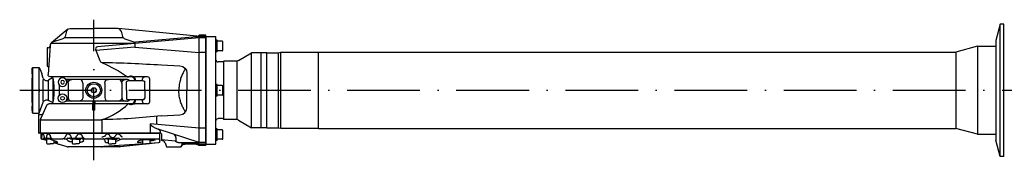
# Model space of a CAD drawing. Extents: x 98 to 2541, y 521 to 1479.
# Tile 1 of 6: x 98 to 1452, y 904 to 1097. Entities that reach past the tile are written whole.
import ezdxf

# ---------------------------------------------------------------- set-up
doc = ezdxf.new("R2010")
doc.units = 0
doc.header["$LTSCALE"] = 10
doc.linetypes.add('DASHED', pattern=[0.75, 0.5, -0.25])
doc.linetypes.add('GEN7', pattern=[15, 10, -2.5, 0, -2.5])
doc.layers.get('0').update_dxf_attribs({"linetype": 'CONTINUOUS'})
doc.layers.add('7', color=4, linetype='GEN7')

msp = doc.modelspace()

# ---------------------------------------------------------------- linework, layer by layer
at = {"linetype": 'CONTINUOUS'}
for p, q in [((164, 1084.1), (141.4, 1065.3)), ((166.9, 1085), (199.6, 1085)), ((232.3, 1085), (199.6, 1085)), ((341.4, 1074.3), (233.4, 1084.9)), ((1446, 1091), (1440, 1068.6)), ((1446, 909), (1446, 1091)), ((1451, 1091), (1446, 1091)), ((1451, 1091), (1446, 1091)), ((1451, 909), (1451, 1091)), ((1451, 909), (1451, 1091)), ((156.9, 1070.6), (142.8, 1066)), ((159.4, 1072.5), (239.8, 1072.5)), ((162.1, 1081.3), (160.2, 1074.1)), ((237.1, 1081.3), (239, 1074.1)), ((242.3, 1070.6), (254.8, 1066.6)), ((344.6, 1072), (255.8, 1064.2)), ((340.6, 1073.7), (256.8, 1066.3)), ((344.4, 1074), (340.6, 1073.7)), ((344.6, 1076), (343.7, 1075.1)), ((353.6, 1076), (344.6, 1076)), ((344.6, 928), (344.6, 1074)), ((353.6, 1072), (344.6, 1072)), ((353.6, 1074), (344.8, 1074)), ((353.6, 1000), (353.6, 1076)), ((353.6, 1074), (353.6, 926)), ((353.6, 1074), (367.6, 1074)), ((367.6, 926), (367.6, 1074)), ((136.4, 1058.5), (135.6, 1058.5)), ((135.6, 1058.5), (135.6, 1033.1)), ((139.4, 1061.6), (136.6, 1021.7)), ((141, 1065), (255.8, 1065)), ((255.8, 1059.2), (202.6, 1054.6)), ((255.8, 1064.2), (204.7, 1059.8)), ((255.8, 1066.3), (255.8, 1059.2)), ((255.8, 1059.2), (344.6, 1052)), ((367.6, 1053), (367.6, 1069)), ((369.2, 1069), (367.6, 1069)), ((369.2, 1053), (369.2, 1069)), ((376.2, 1067.5), (369.2, 1067.5)), ((377.2, 1055.5), (377.2, 1066.5)), ((1415, 1060.5), (1385.1, 1052.5)), ((1415, 1060.5), (1440, 1060.5)), ((1415, 1060.5), (1415, 939.5)), ((1440, 1068.6), (1440, 931.4)), ((208.3, 1040.6), (202.2, 1055.6)), ((353.6, 1052), (344.6, 1052)), ((369.2, 1053), (367.6, 1053)), ((376.2, 1054.5), (369.2, 1054.5)), ((398.5, 1041.1), (416.5, 1051.5)), ((416.5, 948.5), (416.5, 1051.5)), ((429.6, 1051.5), (416.5, 1051.5)), ((429.6, 948.5), (429.6, 1051.5)), ((437.6, 1051.5), (429.6, 1051.5)), ((437.6, 948.5), (437.6, 1051.5)), ((437.6, 1051.5), (453.6, 1051.5)), ((453.6, 1051.5), (456.6, 1052.3)), ((453.6, 948.5), (453.6, 1051.5)), ((456.6, 1052.3), (508.6, 1052.3)), ((456.6, 947.7), (456.6, 1052.3)), ((508.6, 947.5), (508.6, 1052.5)), ((508.6, 1052.5), (1385.1, 1052.5)), ((1385.1, 1052.5), (1385.1, 947.5)), ((114.6, 1030.5), (115.6, 1031.5)), ((114.6, 1027.5), (114.6, 1030.5)), ((115.6, 1031.5), (124.6, 1031.5)), ((115.6, 968.5), (115.6, 1031.5)), ((124.6, 1031.5), (126.1, 1027.5)), ((124.6, 1000), (124.6, 1031.5)), ((292.6, 1035), (318.1, 1033.7)), ((376.4, 1039), (370.6, 1039)), ((378.6, 960), (378.6, 1040)), ((394.5, 1040), (378.6, 1040)), ((396.6, 960), (396.6, 1040)), ((114.6, 1022.5), (114.6, 1027.5)), ((114.6, 1022.5), (114.6, 1016.7)), ((114.6, 983.2), (114.6, 1016.7)), ((126.1, 1027.5), (127.9, 1022.5)), ((130.1, 1016.5), (127.9, 1022.5)), ((142.6, 1016.9), (137.3, 1013.9)), ((250.9, 1018.5), (139.6, 1018.5)), ((142.6, 1018.5), (142.6, 1017)), ((273.6, 1018.5), (255.5, 1018.5)), ((327.6, 1023.7), (327.6, 1000)), ((130, 985), (130, 1015)), ((137.2, 986.9), (137.2, 1013.2)), ((143.6, 985.1), (143.6, 1014.9)), ((151.8, 1007.4), (151.8, 992.6)), ((244.9, 1015), (161.1, 1015)), ((164.3, 1010), (164.3, 990)), ((184.6, 1010), (184.6, 990)), ((197.9, 1003), (196.1, 1000)), ((201.3, 1003), (197.9, 1003)), ((201.3, 1003), (203.1, 1000)), ((214.6, 1010), (214.6, 990)), ((238.1, 1010), (238.1, 990)), ((244.1, 1015), (240.1, 1015)), ((244.6, 1000), (244.6, 1011)), ((267.6, 1013), (246.6, 1013)), ((266.6, 1013), (266.6, 1015.5)), ((269.6, 1000), (269.6, 1011)), ((276.6, 1000), (276.6, 1015.5)), ((367.6, 992), (367.6, 1008)), ((369.2, 1008), (367.6, 1008)), ((369.2, 992), (369.2, 1008)), ((376.2, 1006.5), (369.2, 1006.5)), ((377.2, 994.5), (377.2, 1005.5)), ((124.6, 968.5), (124.6, 1000)), ((197.9, 997), (196.1, 1000)), ((201.3, 997), (197.9, 997)), ((201.3, 997), (203.1, 1000)), ((244.6, 1000), (244.6, 989)), ((269.6, 1000), (269.6, 989)), ((276.6, 984.5), (276.6, 1000)), ((327.6, 976.3), (327.6, 1000)), ((353.6, 924), (353.6, 1000)), ((369.2, 992), (367.6, 992)), ((376.2, 993.5), (369.2, 993.5)), ((114.6, 983.2), (114.6, 978)), ((114.6, 972), (114.6, 978)), ((124.6, 968.5), (130.1, 983.5)), ((135.1, 979.8), (129.3, 967.5)), ((142.6, 983.1), (137.3, 986.1)), ((250.9, 981.5), (137.8, 981.5)), ((142.6, 983), (142.6, 981.5)), ((244.9, 985), (161.1, 985)), ((198.1, 985), (198.1, 981.5)), ((198.1, 972.8), (198.1, 981.5)), ((201.1, 985), (201.1, 981.5)), ((201.1, 972.8), (201.1, 981.5)), ((244.1, 985), (240.1, 985)), ((267.6, 987), (246.6, 987)), ((273.6, 981.5), (255.5, 981.5)), ((266.6, 984.5), (266.6, 987)), ((114.6, 972), (114.6, 969.5)), ((114.6, 969.5), (115.6, 968.5)), ((115.6, 968.5), (124.6, 968.5)), ((123.6, 966.5), (123.6, 941.3)), ((123.6, 966.5), (127, 966.5)), ((129, 966.8), (125.6, 959.5)), ((129.3, 967.5), (126.1, 960.5)), ((201.1, 972.8), (198.1, 972.8)), ((285.9, 964.2), (285.9, 953.1)), ((292.6, 965), (318.1, 966.3)), ((125.6, 959.5), (210.5, 959.5)), ((125.6, 959.5), (125.6, 941)), ((210.5, 959.5), (210.5, 941)), ((277.3, 953.8), (277.3, 941)), ((344.6, 948), (277.3, 953.8)), ((353.6, 948), (344.6, 948)), ((376.4, 961), (370.6, 961)), ((394.5, 960), (378.6, 960)), ((398.5, 958.9), (416.5, 948.5)), ((429.6, 948.5), (416.5, 948.5)), ((437.6, 948.5), (429.6, 948.5)), ((437.6, 948.5), (453.6, 948.5)), ((453.6, 948.5), (456.6, 947.7)), ((133.6, 941), (124.3, 941)), ((126.6, 941), (290.6, 941)), ((199.6, 941), (126.6, 941)), ((126.6, 941), (126.8, 934.4)), ((127.8, 936), (127.8, 934.2)), ((140.5, 935), (139.5, 937.7)), ((140, 935), (140, 933.6)), ((184.4, 934.5), (184.4, 934.6)), ((291.8, 941), (199.6, 941)), ((210.8, 936), (212.6, 936)), ((239, 936), (239.1, 936)), ((344.6, 928), (288.1, 946.7)), ((290.2, 929.6), (290.6, 941)), ((292.6, 940.2), (292.6, 931)), ((312.6, 935), (312.6, 931)), ((367.6, 931), (367.6, 947)), ((369.2, 947), (367.6, 947)), ((369.2, 931), (369.2, 947)), ((376.2, 945.5), (369.2, 945.5)), ((377.2, 933.5), (377.2, 944.5)), ((456.6, 947.7), (508.6, 947.7)), ((508.6, 947.5), (1385.1, 947.5)), ((1415, 939.5), (1385.1, 947.5)), ((1415, 939.5), (1440, 939.5)), ((134.5, 930.7), (128.3, 932.6)), ((129.8, 932.8), (129.8, 933)), ((130.8, 934), (140, 934)), ((132.6, 932.5), (132.6, 934)), ((139.6, 932.5), (132.6, 932.5)), ((134.6, 932.5), (134.6, 927.5)), ((135.6, 926.5), (139.6, 926.5)), ((139.6, 932.5), (140.2, 932.5)), ((143.6, 926.5), (139.6, 926.5)), ((141.2, 933), (157.2, 933)), ((146.4, 930.1), (141.4, 931.7)), ((144.6, 930.6), (144.6, 927.5)), ((162.9, 922.2), (144.6, 927.7)), ((162.5, 932.5), (162.5, 932.6)), ((164, 934), (164.4, 934)), ((199.6, 922), (164.3, 922)), ((164.5, 934), (179.6, 934)), ((167.7, 932.5), (167.7, 934)), ((174.7, 932.5), (167.7, 932.5)), ((169.7, 932.5), (169.7, 927.5)), ((170.7, 926.5), (174.7, 926.5)), ((174.7, 932.5), (181.7, 932.5)), ((178.7, 926.5), (174.7, 926.5)), ((179.2, 934), (184.4, 934)), ((179.7, 932.5), (179.7, 927.5)), ((181.7, 932.5), (181.7, 934)), ((186, 933), (199.6, 933)), ((199.6, 933), (212.4, 933)), ((235.3, 922), (199.6, 922)), ((270.3, 926.5), (206.1, 922)), ((210.2, 922), (211.1, 922)), ((217.4, 934), (232.9, 934)), ((217.5, 932.5), (217.5, 934)), ((224.5, 932.5), (217.5, 932.5)), ((219.5, 932.5), (219.5, 927.5)), ((220.5, 926.5), (224.5, 926.5)), ((224.5, 932.5), (231.5, 932.5)), ((228.5, 926.5), (224.5, 926.5)), ((229.5, 932.5), (229.5, 927.5)), ((231.5, 932.5), (231.5, 934)), ((288.4, 927.7), (235.9, 922)), ((238.3, 933), (288.3, 933)), ((266.6, 931.9), (266.6, 927.5)), ((267.6, 926.5), (271.6, 926.5)), ((275.6, 926.5), (271.6, 926.5)), ((288.9, 927.8), (276.4, 926.9)), ((276.6, 932.1), (276.6, 927.5)), ((311.5, 929.9), (292.6, 931.7)), ((293.3, 930.9), (292.6, 931)), ((297.5, 927.7), (299.6, 922)), ((299.6, 922), (319.6, 922)), ((315.6, 928), (344.5, 928)), ((320.8, 925.3), (319.6, 922)), ((353.6, 926), (323.8, 926)), ((344.6, 924), (344.1, 924.5)), ((353.6, 928), (344.6, 928)), ((353.6, 924), (344.6, 924)), ((353.6, 926), (367.6, 926)), ((369.2, 931), (367.6, 931)), ((376.2, 932.5), (369.2, 932.5)), ((1446, 909), (1440, 931.4)), ((1451, 909), (1446, 909)), ((1451, 909), (1446, 909))]:
    msp.add_line(p, q, dxfattribs=at)
at = {"linetype": 'DASHED'}
for p, q in [((114.6, 1016.7), (115.6, 1015.7)), ((124.7, 998.4), (124.7, 1001.6)), ((115.6, 984.2), (114.6, 983.2))]:
    msp.add_line(p, q, dxfattribs=at)
at = {"linetype": 'CONTINUOUS'}
for points in [[(325.8, 1029.5, 0), (325, 1028.4, 0), (324.3, 1027.4, 0), (323.6, 1026.3, 0), (322.9, 1025.1, 0), (322.3, 1023.9, 0), (321.7, 1022.7, 0), (321.1, 1021.5, 0), (320.5, 1020.2, 0), (320, 1018.8, 0), (319.5, 1017.5, 0), (319, 1016.1, 0), (318.6, 1014.5, 0), (318.2, 1013, 0), (317.8, 1011.4, 0), (317.5, 1009.8, 0), (317.2, 1008.1, 0), (317, 1006.5, 0), (316.8, 1004.9, 0), (316.7, 1003.2, 0), (316.6, 1001.6, 0), (316.6, 1000, 0)], [(142.6, 1017, 0), (142.7, 1017, 0), (142.8, 1016.9, 0), (142.8, 1016.9, 0), (142.9, 1016.8, 0), (143, 1016.6, 0), (143.1, 1016.5, 0), (143.2, 1016.3, 0), (143.3, 1016.1, 0), (143.3, 1015.8, 0), (143.4, 1015.5, 0), (143.5, 1015.2, 0), (143.6, 1014.8, 0), (143.7, 1014.4, 0), (143.7, 1014, 0), (143.8, 1013.6, 0), (143.9, 1013.1, 0), (144, 1012.6, 0), (144, 1012, 0), (144.1, 1011.3, 0), (144.2, 1010.5, 0), (144.2, 1009.7, 0), (144.3, 1008.9, 0), (144.4, 1008, 0), (144.4, 1007.1, 0), (144.5, 1005.4, 0), (144.6, 1003.5, 0), (144.6, 1001.7, 0), (144.6, 1000, 0), (144.6, 998.3, 0), (144.6, 996.5, 0), (144.5, 994.6, 0), (144.4, 992.9, 0), (144.4, 992, 0), (144.3, 991.1, 0), (144.2, 990.3, 0), (144.2, 989.5, 0), (144.1, 988.7, 0), (144, 988, 0), (144, 987.4, 0), (143.9, 986.9, 0), (143.8, 986.4, 0), (143.7, 986, 0), (143.7, 985.6, 0), (143.6, 985.2, 0), (143.5, 984.8, 0), (143.4, 984.5, 0), (143.3, 984.2, 0), (143.3, 983.9, 0), (143.2, 983.7, 0), (143.1, 983.5, 0), (143, 983.4, 0), (142.9, 983.2, 0), (142.8, 983.1, 0), (142.8, 983.1, 0), (142.7, 983, 0), (142.6, 983, 0)], [(325.8, 970.5, 0), (325, 971.6, 0), (324.3, 972.6, 0), (323.6, 973.7, 0), (322.9, 974.9, 0), (322.3, 976.1, 0), (321.7, 977.3, 0), (321.1, 978.5, 0), (320.5, 979.8, 0), (320, 981.2, 0), (319.5, 982.5, 0), (319, 983.9, 0), (318.6, 985.5, 0), (318.2, 987, 0), (317.8, 988.6, 0), (317.5, 990.2, 0), (317.2, 991.9, 0), (317, 993.5, 0), (316.8, 995.1, 0), (316.7, 996.8, 0), (316.6, 998.4, 0), (316.6, 1000, 0)], [(277.3, 953.8, 0), (277.3, 953.7, 0), (277.3, 953.5, 0), (277.3, 953.3, 0), (277.4, 953.1, 0), (277.5, 952.9, 0), (277.6, 952.7, 0), (277.8, 952.5, 0), (278, 952.2, 0), (278.2, 952, 0), (278.5, 951.7, 0), (278.8, 951.4, 0), (279.2, 951.1, 0), (279.6, 950.8, 0), (280, 950.6, 0), (280.5, 950.3, 0), (280.9, 950, 0), (281.8, 949.5, 0), (282.8, 949, 0), (283.8, 948.5, 0), (284.9, 948, 0), (286, 947.5, 0), (287, 947.1, 0), (288.1, 946.7, 0)], [(129.2, 940, 0), (129.1, 939.9, 0), (128.9, 939.9, 0), (128.8, 939.8, 0), (128.7, 939.7, 0), (128.6, 939.5, 0), (128.5, 939.3, 0), (128.4, 939.1, 0), (128.3, 938.8, 0), (128.2, 938.5, 0), (128, 938, 0), (127.9, 937.4, 0), (127.9, 936.8, 0), (127.8, 936.2, 0), (127.8, 935.6, 0), (127.8, 935, 0)], [(129.2, 940, 0), (129.3, 940, 0), (129.5, 939.9, 0), (129.6, 939.8, 0), (129.8, 939.7, 0), (130, 939.6, 0), (130.1, 939.4, 0), (130.3, 939.1, 0), (130.4, 938.8, 0), (130.6, 938.5, 0), (130.7, 938, 0), (130.9, 937.4, 0), (131, 936.8, 0), (131.1, 936.2, 0), (131.2, 935.6, 0), (131.2, 935, 0)], [(137.2, 940, 0), (136.9, 940, 0), (136.7, 939.9, 0), (136.5, 939.8, 0), (136.3, 939.7, 0), (136.1, 939.6, 0), (135.9, 939.4, 0), (135.6, 939.1, 0), (135.5, 938.9, 0), (135.3, 938.5, 0), (135.1, 938.1, 0), (134.9, 937.6, 0), (134.7, 937.1, 0), (134.6, 936.6, 0), (134.5, 936, 0), (134.5, 935.5, 0), (134.4, 935, 0)], [(137.2, 940, 0), (137.4, 940, 0), (137.6, 939.9, 0), (137.9, 939.8, 0), (138.1, 939.7, 0), (138.3, 939.5, 0), (138.6, 939.3, 0), (138.8, 939.1, 0), (139, 938.8, 0), (139.2, 938.5, 0), (139.4, 938.1, 0), (139.6, 937.6, 0), (139.7, 937.1, 0), (139.9, 936.6, 0), (139.9, 936, 0), (140, 935.5, 0), (140, 935, 0)], [(164.3, 940, 0), (164.1, 940, 0), (163.9, 940, 0), (163.7, 940, 0), (163.5, 940, 0), (163.2, 939.9, 0), (163, 939.8, 0), (162.7, 939.6, 0), (162.5, 939.4, 0), (162.2, 939.1, 0), (161.9, 938.8, 0), (161.6, 938.4, 0), (161.3, 937.9, 0), (161, 937.5, 0), (160.8, 937, 0), (160.6, 936.5, 0), (160.4, 936, 0)], [(164.3, 940, 0), (164.6, 940, 0), (164.8, 940, 0), (165.1, 940, 0), (165.3, 939.9, 0), (165.6, 939.8, 0), (165.9, 939.6, 0), (166.2, 939.4, 0), (166.5, 939.1, 0), (166.7, 938.8, 0), (167.1, 938.4, 0), (167.4, 937.9, 0), (167.7, 937.3, 0), (168, 936.8, 0), (168.2, 936.2, 0), (168.4, 935.6, 0), (168.5, 935, 0)], [(179.4, 940, 0), (179.2, 940, 0), (178.9, 939.9, 0), (178.6, 939.8, 0), (178.3, 939.6, 0), (177.9, 939.4, 0), (177.6, 939.1, 0), (177.2, 938.8, 0), (176.9, 938.4, 0), (176.5, 937.9, 0), (176.1, 937.4, 0), (175.7, 936.9, 0), (175.4, 936.3, 0), (175.1, 935.8, 0), (174.8, 935.2, 0), (174.5, 934.6, 0)], [(179, 939.9, 0), (179.3, 940, 0), (179.5, 940.1, 0), (179.8, 940.1, 0), (180.1, 940.1, 0), (180.4, 940, 0), (180.7, 939.9, 0), (181.1, 939.8, 0), (181.4, 939.6, 0), (181.7, 939.3, 0), (182.1, 939, 0), (182.5, 938.7, 0), (182.9, 938.3, 0), (183.2, 937.8, 0), (183.5, 937.4, 0), (183.8, 936.9, 0), (184.1, 936.5, 0), (184.3, 936, 0)], [(218.9, 940, 0), (218.6, 940, 0), (218.2, 939.9, 0), (217.8, 939.8, 0), (217.5, 939.7, 0), (217.1, 939.5, 0), (216.8, 939.3, 0), (216.5, 939.1, 0), (216.2, 938.9, 0), (215.9, 938.6, 0), (215.7, 938.3, 0), (215.4, 937.9, 0), (215.2, 937.6, 0)], [(218.9, 940, 0), (219.1, 940, 0), (219.3, 939.9, 0), (219.5, 939.8, 0), (219.7, 939.7, 0), (219.9, 939.6, 0), (220.1, 939.4, 0), (220.4, 939.2, 0), (220.6, 938.9, 0), (220.8, 938.6, 0), (221, 938.2, 0), (221.2, 937.9, 0)], [(233, 940, 0), (232.6, 940, 0), (232.3, 940, 0), (232, 939.9, 0), (231.7, 939.8, 0), (231.3, 939.6, 0), (231, 939.4, 0), (230.7, 939.2, 0), (230.4, 938.9, 0), (230.1, 938.6, 0), (229.9, 938.2, 0), (229.6, 937.9, 0), (229.4, 937.5, 0)], [(233, 940, 0), (233.3, 940, 0), (233.6, 939.9, 0), (234, 939.8, 0), (234.3, 939.7, 0), (234.6, 939.5, 0), (234.9, 939.3, 0), (235.2, 939.1, 0), (235.5, 938.9, 0), (235.7, 938.6, 0), (235.9, 938.3, 0), (236.1, 938, 0), (236.3, 937.7, 0)], [(149.6, 928.2, 0), (149.6, 928.1, 0), (149.5, 928, 0), (149.4, 927.9, 0), (149.3, 927.9, 0), (149.1, 927.8, 0), (148.9, 927.8, 0), (148.7, 927.7, 0), (148.4, 927.7, 0), (148.2, 927.7, 0), (147.9, 927.7, 0), (147.6, 927.7, 0), (147.2, 927.7, 0), (146.9, 927.8, 0), (146.2, 927.8, 0), (145.4, 927.9, 0), (144.6, 928.1, 0)], [(149.6, 928.2, 0), (149.6, 928.3, 0), (149.6, 928.4, 0), (149.6, 928.5, 0), (149.5, 928.6, 0), (149.3, 928.7, 0), (149.2, 928.8, 0), (149, 928.9, 0), (148.8, 929.1, 0), (148.4, 929.3, 0), (147.9, 929.5, 0), (147.4, 929.7, 0), (146.9, 929.9, 0), (146.4, 930.1, 0)], [(162.6, 932.1, 0), (162.6, 932.2, 0), (162.5, 932.3, 0), (162.4, 932.4, 0), (162.2, 932.4, 0), (162, 932.5, 0), (161.8, 932.6, 0), (161.5, 932.6, 0), (161.2, 932.7, 0), (160.9, 932.8, 0), (160.5, 932.8, 0), (160.2, 932.8, 0), (159.4, 932.9, 0), (158.6, 933, 0), (157.8, 933, 0), (157, 933, 0)], [(162.5, 932.5, 0), (162.6, 932.3, 0), (162.7, 932.1, 0), (162.8, 931.9, 0), (163, 931.6, 0), (163.2, 931.4, 0), (163.5, 931.1, 0), (163.8, 930.9, 0), (164.1, 930.6, 0), (164.6, 930.3, 0), (165.2, 930, 0), (165.7, 929.8, 0), (166.3, 929.6, 0), (166.9, 929.4, 0), (167.4, 929.2, 0)], [(169.7, 928.8, 0), (169.1, 928.9, 0), (168.6, 929, 0), (168, 929.1, 0), (167.4, 929.2, 0)], [(185.4, 930.5, 0), (185.3, 930.2, 0), (185.2, 930, 0), (185, 929.8, 0), (184.9, 929.6, 0), (184.6, 929.4, 0), (184.4, 929.2, 0), (184.1, 929.1, 0), (183.7, 928.9, 0), (183.3, 928.8, 0), (182.8, 928.6, 0), (182.3, 928.5, 0), (181.7, 928.4, 0), (181.1, 928.3, 0), (180.4, 928.2, 0), (179.8, 928.1, 0)], [(214.4, 932.1, 0), (214.4, 932.2, 0), (214.3, 932.3, 0), (214.2, 932.5, 0), (214.1, 932.6, 0), (214, 932.7, 0), (213.8, 932.7, 0), (213.5, 932.8, 0), (213.2, 932.9, 0), (212.9, 933, 0), (212.6, 933, 0), (212.4, 933, 0)]]:
    msp.add_polyline3d(points, dxfattribs=at)
at = {"linetype": 'CONTINUOUS', "extrusion": (0, 0, -1)}
for radius in [6, 2.5]:
    msp.add_circle((-156.6, 1011, 0), radius, dxfattribs=at)
at = {"linetype": 'CONTINUOUS'}
for centre, radius in [((199.6, 1000, 0), 11), ((199.6, 1000, 0), 9), ((199.6, 1000, 0), 3.46), ((156.6, 989, 0), 6), ((156.6, 989, 0), 2.5)]:
    msp.add_circle(centre, radius, dxfattribs=at)
at = {"linetype": 'CONTINUOUS', "extrusion": (4.30301e-24, -5.60779e-24, -1)}
msp.add_arc((-166.9, 1080, 0), 5, 15, 90, dxfattribs=at)
at = {"linetype": 'CONTINUOUS'}
for centre, radius, start, end in [((232.3, 1080, 0), 5, 15, 90), ((243.9, 1075.4, 0), 5, 195, 251.94), ((340.2, 1078.6, 0), 5, 275, 315), ((341.7, 1077.3, 0), 3, 264.414, 318.06), ((136.4, 1061.5, 0), 3, 270, 274.82), ((136.4, 1061.5, 0), 3, 274.82, 356), ((144.4, 1061.3, 0), 5, 108.0605, 176), ((205, 1056.8, 0), 3, 95, 202.018), ((256.4, 1071.3, 0), 5, 251.94, 275), ((376.2, 1066.5, 0), 1, 0, 90), ((376.2, 1055.5, 0), 1, 270, 0), ((370.6, 1042, 0), 3, 180, 270), ((134.8, 1018.2, 0), 5, 200, 300), ((246.3, 1023.5, 0), 5, 270, 294.62), ((250.9, 1013.5, 0), 6, 355.722, 114.62), ((250.9, 1013.5, 0), 5, 354.81, 90), ((255.5, 1023.5, 0), 5, 245.38, 270), ((273.6, 1015.5, 0), 3, 0, 90), ((159.3, 1010, 0), 5, 0, 63.747), ((179.6, 1010, 0), 5, 0, 90), ((233.1, 1010, 0), 5, 0, 90), ((244.9, 1010, 0), 5, 36.87, 90), ((376.2, 1005.5, 0), 1, 0, 90), ((169.3, 990, 0), 5, 180, 270), ((219.6, 990, 0), 5, 180, 270), ((243.1, 990, 0), 5, 180, 270), ((246.6, 989, 0), 2, 180, 270), ((267.6, 989, 0), 2, 270, 0), ((376.2, 994.5, 0), 1, 270, 0), ((182.5, 1047.1, 0), 91.9, 287.723, 314.498), ((244.9, 990, 0), 5, 270, 323.13), ((246.3, 976.5, 0), 5, 65.38, 90), ((250.9, 986.5, 0), 6, 245.38, 5.171), ((250.9, 986.5, 0), 5, 270, 5.447), ((273.6, 984.5, 0), 3, 270, 0), ((317.6, 976.3, 0), 10, 272.961, 0), ((127, 969.5, 0), 3, 270, 335), ((130.6, 958.4, 0), 5, 155, 180), ((376.4, 958, 0), 3, 41.81, 90), ((394.5, 952, 0), 8, 60, 90), ((128.8, 934.5, 0), 2, 182, 253.324), ((132.2, 935, 0), 1, 180, 270), ((143.4, 936, 0), 3, 200.019, 270), ((169.5, 935, 0), 1, 180, 270), ((179.4, 934.6, 0), 5, 0, 33.315), ((188.4, 937.3, 0), 4.26, 197.347, 265.553), ((190.4, 934.5, 0), 6, 180, 204.516), ((225.4, 939.7, 0), 4.6, 203.438, 331.477), ((239, 939, 0), 3, 206.447, 270), ((285.5, 941.2, 0), 6.12, 358.281, 64.789), ((288.4, 935, 0), 2, 270, 358), ((307.6, 935, 0), 5, 0, 71.672), ((376.2, 944.5, 0), 1, 0, 90), ((129.8, 934.2, 0), 2, 180, 253.324), ((130.8, 933, 0), 1, 90, 180), ((135.6, 927.5, 0), 1, 180, 270), ((142, 933.6, 0), 2, 180, 252.322), ((141.2, 932.4, 0), 0.6, 90, 235.659), ((151.7, 928.7, 0), 3, 237.805, 253.324), ((164, 932.5, 0), 1.5, 90, 180), ((164.3, 927, 0), 5, 253.324, 270), ((170.7, 927.5, 0), 1, 180, 270), ((186, 932, 0), 1, 90, 200.155), ((218.3, 931.7, 0), 3.94, 173.9235, 270.603), ((220.5, 927.5, 0), 1, 180, 270), ((232.9, 931, 0), 3, 30.674, 90), ((235.3, 927, 0), 5, 270, 276.116), ((260.8, 929, 0), 1, 136.7873, 275.654), ((260.8, 929.1, 0), 1, 142.026, 276.524), ((267.6, 927.5, 0), 1, 180, 270), ((284.2, 931.3, 0), 0.15, 280.134, 82.883), ((292.8, 926, 0), 5, 20, 84.508), ((376.2, 933.5, 0), 1, 270, 0)]:
    msp.add_arc(centre, radius, start, end, dxfattribs=at)
at = {"linetype": 'CONTINUOUS', "extrusion": (6.49569e-24, -6.15767e-24, -1)}
msp.add_arc((-155.4, 1075.4, 0), 5, 195, 251.94, dxfattribs=at)
at = {"linetype": 'CONTINUOUS', "extrusion": (9.50373e-24, -2.2252e-22, -1)}
msp.add_arc((-344.8, 1069, 0), 5, 85.109, 90, dxfattribs=at)
at = {"linetype": 'CONTINUOUS', "extrusion": (-4.09787e-23, -4.7131e-23, -1)}
msp.add_arc((-134.2, 1030.5, 0), 3, 118.247, 143.765, dxfattribs=at)
at = {"linetype": 'CONTINUOUS', "extrusion": (-1.52771e-24, -4.41457e-25, -1)}
msp.add_arc((-134.2, 1030.5, 0), 3, 143.765, 184, dxfattribs=at)
at = {"linetype": 'CONTINUOUS', "extrusion": (-1.52556e-23, -1.49715e-23, -1)}
msp.add_arc((-212.9, 1042.4, 0), 5, 293.0954, 337.9818, dxfattribs=at)
at = {"linetype": 'CONTINUOUS', "extrusion": (-4.95844e-25, -1.13809e-23, -1)}
msp.add_arc((-141.5, -1476.1, 0), 2515.6, 91.552, 93.443, dxfattribs=at)
at = {"linetype": 'CONTINUOUS', "extrusion": (-7.89842e-24, -1.43004e-23, -1)}
msp.add_arc((-133.6, 856.3, 0), 197.3, 113.095, 124.73, dxfattribs=at)
at = {"linetype": 'CONTINUOUS', "extrusion": (-1.93845e-24, -1.84078e-24, -1)}
msp.add_arc((-317.6, 1023.7, 0), 10, 92.961, 180, dxfattribs=at)
at = {"linetype": 'CONTINUOUS', "extrusion": (-9.9122e-24, 2.21644e-23, -1)}
msp.add_arc((-376.4, 1042, 0), 3, 221.81, 270, dxfattribs=at)
at = {"linetype": 'CONTINUOUS', "extrusion": (-1.77102e-23, 4.13987e-23, -1)}
msp.add_arc((-394.5, 1048, 0), 8, 240, 270, dxfattribs=at)
at = {"linetype": 'CONTINUOUS', "extrusion": (-3.71712e-24, -3.46627e-24, -1)}
msp.add_arc((-139.6, 1021.5, 0), 3, 270, 4, dxfattribs=at)
at = {"linetype": 'CONTINUOUS', "extrusion": (1.92682e-24, -1.92682e-24, -1)}
msp.add_arc((-269.6, 1015.5, 0), 3, 0, 90, dxfattribs=at)
at = {"linetype": 'CONTINUOUS', "extrusion": (9.48964e-25, -9.48965e-25, -1)}
msp.add_arc((-169.3, 1010, 0), 5, 0, 90, dxfattribs=at)
at = {"linetype": 'CONTINUOUS', "extrusion": (-4.15075e-25, 4.15073e-25, -1)}
msp.add_arc((-219.6, 1010, 0), 5, 0, 90, dxfattribs=at)
at = {"linetype": 'CONTINUOUS', "extrusion": (7.18659e-25, -7.18659e-25, -1)}
msp.add_arc((-243.1, 1010, 0), 5, 0, 90, dxfattribs=at)
at = {"linetype": 'CONTINUOUS', "extrusion": (-1.61345e-24, 1.61345e-24, -1)}
msp.add_arc((-246.6, 1011, 0), 2, 0, 90, dxfattribs=at)
at = {"linetype": 'CONTINUOUS', "extrusion": (-5.13046e-24, -5.13046e-24, -1)}
msp.add_arc((-267.6, 1011, 0), 2, 90, 180, dxfattribs=at)
at = {"linetype": 'CONTINUOUS', "extrusion": (3.45349e-23, -3.76548e-24, -1)}
msp.add_arc((-159.3, 990, 0), 5, 180, 243.747, dxfattribs=at)
at = {"linetype": 'CONTINUOUS', "extrusion": (2.53294e-24, -2.53294e-24, -1)}
msp.add_arc((-179.6, 990, 0), 5, 180, 270, dxfattribs=at)
at = {"linetype": 'CONTINUOUS', "extrusion": (-1.02573e-24, 1.02573e-24, -1)}
msp.add_arc((-233.1, 990, 0), 5, 180, 270, dxfattribs=at)
at = {"linetype": 'CONTINUOUS', "extrusion": (8.16105e-25, -2.24223e-24, -1)}
msp.add_arc((-134.8, 981.8, 0), 5, 20, 120, dxfattribs=at)
at = {"linetype": 'CONTINUOUS', "extrusion": (3.27469e-23, -2.08393e-23, -1)}
msp.add_arc((-137.8, 978.5, 0), 3, 25, 90, dxfattribs=at)
at = {"linetype": 'CONTINUOUS', "extrusion": (-7.92167e-24, 3.63017e-23, -1)}
msp.add_arc((-255.5, 976.5, 0), 5, 65.38, 90, dxfattribs=at)
at = {"linetype": 'CONTINUOUS', "extrusion": (-4.47902e-24, -4.47902e-24, -1)}
msp.add_arc((-269.6, 984.5, 0), 3, 270, 0, dxfattribs=at)
at = {"linetype": 'CONTINUOUS', "extrusion": (2.69842e-25, -4.02893e-24, -1)}
msp.add_arc((-198.2, 1759, 0), 799.6, 263.218, 269.119, dxfattribs=at)
at = {"linetype": 'CONTINUOUS', "extrusion": (-1.33153e-24, 1.33152e-24, -1)}
msp.add_arc((-370.6, 958, 0), 3, 0, 90, dxfattribs=at)
at = {"linetype": 'CONTINUOUS', "extrusion": (3.1283e-23, 6.27044e-23, -1)}
msp.add_arc((-122.6, 938.5, 0), 3, 109.471, 123.558, dxfattribs=at)
at = {"linetype": 'CONTINUOUS', "extrusion": (-8.52076e-24, -8.52076e-24, -1)}
msp.add_arc((-135.4, 935, 0), 1, 270, 0, dxfattribs=at)
at = {"linetype": 'CONTINUOUS', "extrusion": (-3.40674e-25, 4.16859e-25, -1)}
msp.add_arc((-156.4, 937.2, 0), 4.18, 196.485, 265.001, dxfattribs=at)
at = {"linetype": 'CONTINUOUS', "extrusion": (-1.29458e-23, 1.95528e-23, -1)}
msp.add_arc((-173.6, 935, 0), 1, 202.983, 270, dxfattribs=at)
at = {"linetype": 'CONTINUOUS', "extrusion": (5.15199e-23, -3.58023e-23, -1)}
msp.add_arc((-212.6, 939, 0), 3, 207.805, 270.0001, dxfattribs=at)
at = {"linetype": 'CONTINUOUS', "extrusion": (7.77214e-24, 7.77215e-24, -1)}
msp.add_arc((-291.8, 940.2, 0), 0.8, 90, 180, dxfattribs=at)
at = {"linetype": 'CONTINUOUS', "extrusion": (1.69153e-24, -1.69153e-24, -1)}
for centre in [(-143.6, 927.5, 0), (-228.5, 927.5, 0), (-275.6, 927.5, 0)]:
    msp.add_arc(centre, 1, 180, 270, dxfattribs=at)
at = {"linetype": 'CONTINUOUS', "extrusion": (1.30486e-23, -1.30486e-23, -1)}
msp.add_arc((-178.7, 927.5, 0), 1, 180, 270, dxfattribs=at)
at = {"linetype": 'CONTINUOUS', "extrusion": (2.95868e-22, 1.33282e-22, -1)}
msp.add_arc((-180, 929.8, 0), 5.36, 155.484, 173.13, dxfattribs=at)
at = {"linetype": 'CONTINUOUS', "extrusion": (-6.28334e-24, 6.77689e-24, -1)}
msp.add_arc((-217.4, 931, 0), 3, 4.3284, 90, dxfattribs=at)
at = {"linetype": 'CONTINUOUS', "extrusion": (-2.46035e-24, -5.2844e-22, -1)}
msp.add_arc((-219, 960.9, 0), 33.2, 269.106, 271.4274, dxfattribs=at)
at = {"linetype": 'CONTINUOUS', "extrusion": (-9.70971e-24, 2.14228e-23, -1)}
msp.add_arc((-219, 960.9, 0), 33.2, 239.636, 251.6, dxfattribs=at)
at = {"linetype": 'CONTINUOUS', "extrusion": (-1.08011e-23, 1.20954e-24, -1)}
msp.add_arc((-238.3, 928, 0), 5, 59.636, 90, dxfattribs=at)
at = {"linetype": 'CONTINUOUS', "extrusion": (-6.64277e-24, 1.34021e-23, -1)}
msp.add_arc((-265.1, 925, 0), 6.82, 43.213, 84.057, dxfattribs=at)
at = {"linetype": 'CONTINUOUS', "extrusion": (3.45841e-23, -3.18473e-22, -1)}
msp.add_arc((-231.3, 1227, 0), 300.4, 263.259, 264.346, dxfattribs=at)
at = {"linetype": 'CONTINUOUS', "extrusion": (4.86584e-26, 3.57609e-24, -1)}
msp.add_arc((-273, 842.4, 0), 89.8, 84.442, 97.117, dxfattribs=at)
at = {"linetype": 'CONTINUOUS', "extrusion": (-2.13517e-23, 1.28857e-22, -1)}
msp.add_arc((-231.3, 1227, 0), 300.4, 259.866, 261.32, dxfattribs=at)
at = {"linetype": 'CONTINUOUS', "extrusion": (-6.56346e-25, -6.33827e-25, -1)}
msp.add_arc((-288.3, 931, 0), 2, 90, 182, dxfattribs=at)
at = {"linetype": 'CONTINUOUS', "extrusion": (9.61369e-24, -8.94681e-24, -1)}
msp.add_arc((-288.2, 929.6, 0), 2, 182, 263.884, dxfattribs=at)
at = {"linetype": 'CONTINUOUS', "extrusion": (-9.13812e-24, -1.85817e-23, -1)}
msp.add_arc((-311.2, 926.9, 0), 3, 95.492, 136.882, dxfattribs=at)
at = {"linetype": 'CONTINUOUS', "extrusion": (6.73453e-25, 6.73453e-25, -1)}
msp.add_arc((-315.6, 931, 0), 3, 270, 0, dxfattribs=at)
at = {"linetype": 'CONTINUOUS', "extrusion": (-3.2501e-24, -2.27575e-24, -1)}
msp.add_arc((-318.9, 926, 0), 2, 90, 200, dxfattribs=at)
at = {"linetype": 'CONTINUOUS', "extrusion": (4.51486e-24, -6.44789e-24, -1)}
msp.add_arc((-324.6, 921, 0), 5, 20, 90, dxfattribs=at)
at = {"linetype": 'CONTINUOUS', "extrusion": (-2.79124e-24, -6.24234e-23, -1)}
msp.add_arc((-323.8, 931, 0), 5, 270, 314.4154, dxfattribs=at)
at = {"linetype": 'CONTINUOUS', "extrusion": (1.87505e-24, 4.52676e-24, -1)}
msp.add_arc((-340.5, 921, 0), 5, 90, 135, dxfattribs=at)
at = {"linetype": 'CONTINUOUS'}
msp.add_point((166.8, 934), dxfattribs=at)
at = {"layer": '7'}
for p, q in [((199.6, 903.6), (199.6, 1097.1)), ((97.7, 1000), (2541, 1000))]:
    msp.add_line(p, q, dxfattribs=at)

doc.saveas('drawing.dxf')
